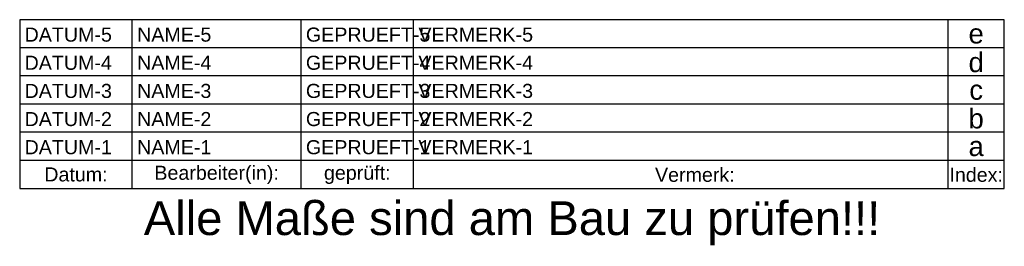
# Model space of a CAD drawing. Header units: metres. Extents: x -180 to -5, y 2 to 42.
import ezdxf
from ezdxf.enums import TextEntityAlignment as Align

# ---------------------------------------------------------------- set-up
doc = ezdxf.new("R2010")
doc.units = ezdxf.units.M
doc.header["$LTSCALE"] = 0.0125
doc.styles.add('Arial', font='arial.ttf')

msp = doc.modelspace()

# ---------------------------------------------------------------- linework, layer by layer
msp.add_lwpolyline([(-180, 12), (-5, 12), (-5, 42), (-180, 42)], close=True)
for points in [[(-160, 12), (-160, 42)], [(-130, 12), (-130, 42)], [(-110, 12), (-110, 42)], [(-15, 12), (-15, 42)], [(-5, 37), (-180, 37)], [(-5, 32), (-180, 32)], [(-5, 27), (-180, 27)], [(-5, 22), (-180, 22)], [(-5, 17), (-180, 17)], [(-110, 12), (-110, 12)]]:
    msp.add_lwpolyline(points)

# ---------------------------------------------------------------- texts
at = {"style": 'Arial'}
for s, height, p in [('e', 3.5, (-10, 39.5)), ('d', 3.5, (-10, 34.5)), ('c', 3.5, (-10, 29.5)), ('b', 3.5, (-10, 24.5)), ('a', 3.5, (-10, 19.5)), ('Datum:', 2.5, (-170, 14.5)), ('Bearbeiter(in):', 2.5, (-145, 14.5)), ('geprüft:', 2.5, (-120, 14.5)), ('Vermerk:', 2.5, (-60, 14.5)), ('Index:', 2.5, (-10, 14.5))]:
    msp.add_text(s, height=height, dxfattribs=at).set_placement(p, align=Align.MIDDLE)
at = {"insert": (-92.5, 5.84), "char_height": 6, "attachment_point": 5, "style": 'Arial'}
msp.add_mtext('Alle Maße sind am Bau zu prüfen!!!', dxfattribs=at)
at = {"style": 'Arial'}
for tag, p in [('DATUM-5', (-179.13, 38.1)), ('NAME-5', (-159.13, 38.1)), ('GEPRUEFT-5', (-129.13, 38.1)), ('VERMERK-5', (-109.13, 38.1)), ('DATUM-4', (-179.13, 33.1)), ('NAME-4', (-159.13, 33.1)), ('GEPRUEFT-4', (-129.13, 33.1)), ('VERMERK-4', (-109.13, 33.1)), ('DATUM-3', (-179.13, 28.1)), ('NAME-3', (-159.13, 28.1)), ('GEPRUEFT-3', (-129.13, 28.1)), ('VERMERK-3', (-109.13, 28.1)), ('DATUM-2', (-179.13, 23.1)), ('NAME-2', (-159.13, 23.1)), ('GEPRUEFT-2', (-129.13, 23.1)), ('VERMERK-2', (-109.13, 23.1)), ('DATUM-1', (-179.13, 18.1)), ('NAME-1', (-159.13, 18.1)), ('GEPRUEFT-1', (-129.13, 18.1)), ('VERMERK-1', (-109.13, 18.1))]:
    msp.add_attdef(tag, p, '', height=2.5, dxfattribs=at)

doc.saveas('drawing.dxf')
